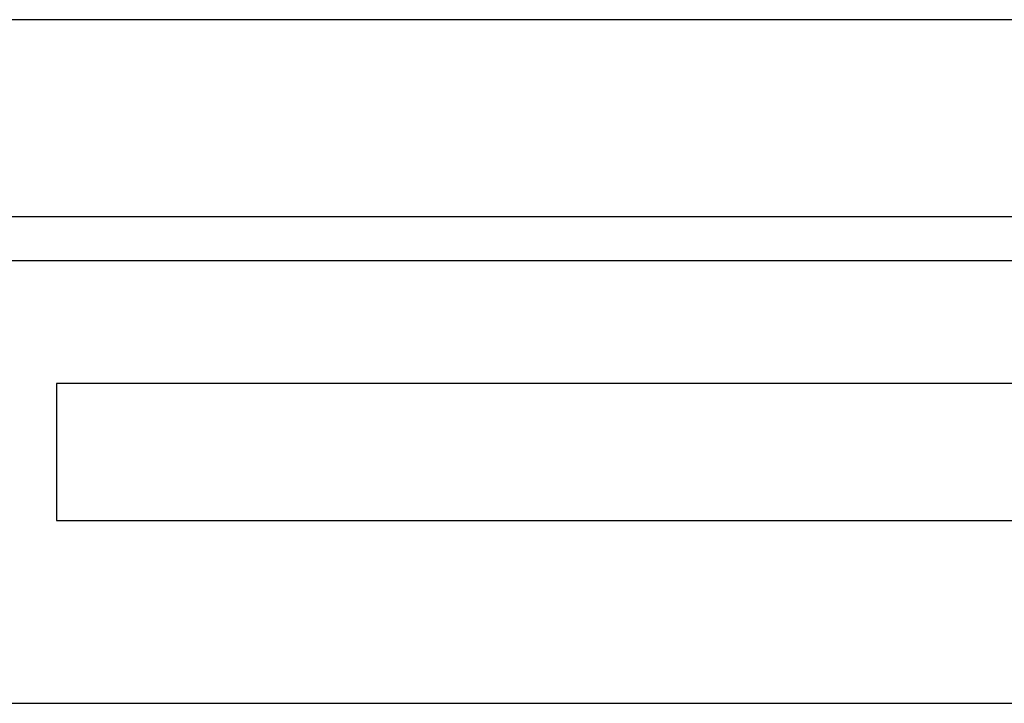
# Model space of a CAD drawing. Header units: millimetres. Extents: x 3619 to 4737, y 1503 to 2366.
# Tile 65 of 256: x 4084.7 to 4090.4, y 1823.1 to 1827.06. Entities that reach past the tile are written whole.
import ezdxf

# ---------------------------------------------------------------- set-up
doc = ezdxf.new("R2010")
doc.units = ezdxf.units.MM

msp = doc.modelspace()

# ---------------------------------------------------------------- linework, layer by layer
at = {"color": 8, "linetype": 'Continuous', "lineweight": 30}
for p, q in [((4110.3123, 1827.0596), (4053.0954, 1827.0596)), ((4053.0954, 1825.666), (4091.4995, 1825.666))]:
    msp.add_line(p, q, dxfattribs=at)
at = {"color": 7, "linetype": 'Continuous', "lineweight": 30}
for p, q in [((4053.0954, 1825.92), (4110.3123, 1825.92)), ((4091.6395, 1824.9535), (4084.9123, 1824.9535)), ((4084.9123, 1824.9535), (4084.9123, 1824.1597)), ((4084.9123, 1824.1597), (4091.6395, 1824.1597)), ((4053.0954, 1823.1014), (4091.6395, 1823.1014))]:
    msp.add_line(p, q, dxfattribs=at)

doc.saveas('drawing.dxf')
